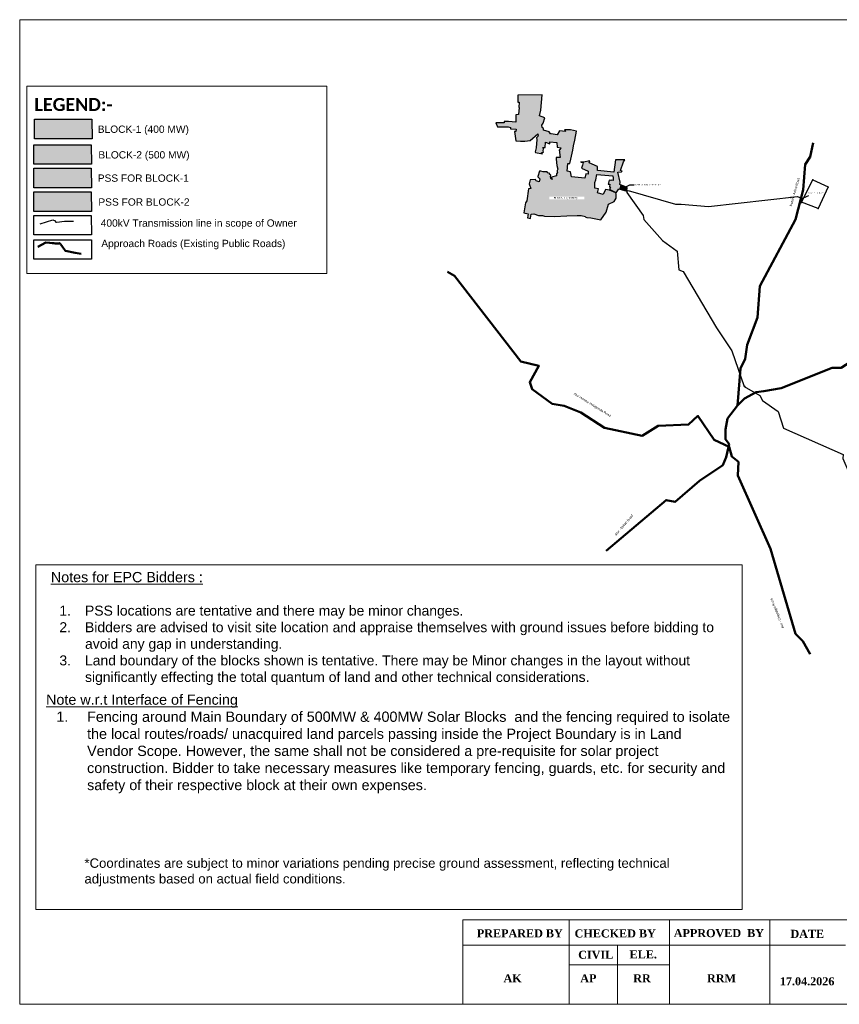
# Model space of a CAD drawing. Header units: metres. Extents: x 707191 to 771173, y 1679316 to 1721253.
# Tile 1 of 2: x 707191 to 742078, y 1679316 to 1721253. Entities that reach past the tile are written whole.
import ezdxf
from ezdxf import colors
from ezdxf.entities.mleader import LeaderData, LeaderLine
from ezdxf.math import Vec2, Vec3

# ---------------------------------------------------------------- set-up
doc = ezdxf.new("R2010")
doc.units = ezdxf.units.M
doc.header["$MEASUREMENT"] = 0
for name, color, linetype in [('500 MW_BLOCK', 7, 'Continuous'), ('FEATURE_LABEL', 7, 'Continuous'), ('Tamp', 7, 'Continuous'), ('title', 7, 'Continuous'), ('Unknown Area Type', 7, 'Continuous'), ('Unknown Line Type', 7, 'Continuous'), ('Unknown Point Feature', 7, 'Continuous')]:
    doc.layers.add(name, color=color, linetype=linetype)
doc.styles.add('MEIL', font='calibrib.ttf', dxfattribs={"height": 3})
doc.styles.get("Standard").update_dxf_attribs({"font": 'arial.ttf'})
doc.styles.add('style3', font='txt')

msp = doc.modelspace()

# ---------------------------------------------------------------- hatches: boundary and pattern name
at = {"true_color": 0x136734}
h = msp.add_hatch(color=116, dxfattribs=at)
h.dxf.hatch_style = 1
h.paths.add_polyline_path([(730814, 1716117), (730898, 1716503), (730643, 1716558), (730388, 1716564), (730423, 1716485), (730173, 1716526), (730064, 1716354), (729814, 1716390), (729780, 1716388), (729722, 1716483), (729482, 1716547), (729491, 1716625), (729438, 1716643), (729426, 1716656), (729417, 1716760), (729477, 1716851), (729538, 1717079), (729324, 1717156), (729374, 1717401), (729430, 1718057), (728401, 1718041), (728396, 1717745), (728452, 1717746), (728440, 1717519), (728450, 1717518), (728418, 1717210), (728308, 1717201), (728308, 1716890), (728001, 1716914), (727810, 1716917), (727812, 1716862), (727765, 1716858), (727452, 1716858), (727526, 1716684), (727981, 1716683), (728085, 1716666), (728087, 1716602), (728318, 1716595), (728312, 1716484), (728250, 1716484), (728316, 1716090), (728504, 1716084), (728690, 1716077), (728918, 1716102), (729242, 1716387), (729258, 1716331), (729243, 1716281), (729183, 1716224), (729200, 1716145), (729175, 1715799), (729134, 1715620), (729143, 1715600), (729441, 1715544), (729408, 1715596), (729490, 1715608), (729472, 1715667), (729494, 1715755), (729459, 1715813), (729561, 1715815), (729567, 1716042), (729756, 1715965), (729751, 1716048), (730061, 1716017), (730064, 1715822), (730220, 1715801), (730186, 1715699), (730160, 1715703), (730198, 1715379), (730023, 1715387), (730032, 1715319), (730055, 1715038), (730091, 1714893), (730071, 1714830), (730072, 1714770), (730078, 1714762), (730074, 1714700), (730043, 1714701), (730035, 1714607), (729834, 1714552), (729848, 1714496), (729850, 1714440), (729806, 1714486), (729791, 1714568), (729796, 1714635), (729758, 1714659), (729757, 1714667), (729747, 1714676), (729752, 1714705), (729662, 1714730), (729645, 1714776), (729603, 1714772), (729540, 1714772), (729468, 1714780), (729369, 1714795), (729321, 1714802), (729247, 1714580), (729241, 1714567), (729331, 1714476), (729305, 1714354), (729178, 1714384), (729151, 1714441), (728924, 1714433), (728877, 1714260), (728949, 1714063), (728844, 1714050), (728776, 1713536), (728728, 1713452), (728655, 1713021), (728838, 1712985), (728808, 1712810), (728937, 1712791), (728941, 1712795), (728969, 1712973), (729075, 1712991), (729280, 1712916), (729449, 1712908), (729530, 1712882), (729956, 1712872), (730487, 1712906), (730924, 1712920), (731085, 1712908), (731277, 1712875), (731262, 1712850), (731329, 1712832), (731507, 1712811), (731928, 1712723), (732152, 1713056), (732252, 1713395), (732496, 1713514), (732574, 1713645), (732576, 1713817), (732570, 1713883), (732300, 1713994), (732123, 1714026), (732031, 1713807), (731784, 1713874), (731822, 1714050), (731671, 1714081), (731678, 1714320), (731713, 1714436), (731763, 1714657), (732439, 1714605), (732450, 1714500), (732446, 1714398), (732363, 1714425), (732353, 1714403), (732281, 1714417), (732242, 1714247), (732309, 1714244), (732294, 1714141), (732334, 1714119), (732317, 1714078), (732304, 1714004), (732336, 1714000), (732505, 1713919), (732581, 1713885), (732693, 1714053), (732743, 1714037), (732773, 1714214), (732737, 1714229), (732746, 1714326), (732647, 1714754), (732802, 1714771), (732832, 1714807), (732765, 1714823), (732890, 1715199), (732946, 1715286), (732556, 1715283), (732481, 1714765), (731780, 1714833), (731786, 1714996), (731433, 1715152), (731455, 1715236), (731196, 1715180), (731075, 1715203), (731070, 1715182), (731170, 1715169), (731159, 1715111), (731142, 1715057), (731102, 1714935), (731393, 1714807), (731393, 1714668), (731289, 1714683), (731250, 1714502), (730680, 1714560), (730631, 1714778), (730488, 1714796), (730530, 1715133), (730609, 1715133), (730649, 1715315), (730735, 1715696), (730759, 1715876)])
h.paths.add_polyline_path([(729738, 1713606), (731227, 1713606), (731227, 1713722), (729738, 1713722)], flags=16)
h = msp.add_hatch(color=116, dxfattribs=at)
h.dxf.hatch_style = 1
h.paths.add_polyline_path([(710269, 1716184), (710268, 1717017), (707820, 1717017), (707821, 1716184)])
at = {"true_color": 0x293189}
h = msp.add_hatch(color=177, dxfattribs=at)
h.dxf.hatch_style = 1
h.paths.add_polyline_path([(707791, 1715930), (707793, 1715098), (710241, 1715098), (710239, 1715930)])
at = {"true_color": 0xf7f281}
h = msp.add_hatch(color=51, dxfattribs=at)
h.dxf.hatch_style = 1
h.paths.add_polyline_path([(707791, 1714925), (707793, 1714093), (710241, 1714093), (710239, 1714925)])
h = msp.add_hatch(color=51, dxfattribs=at)
h.dxf.hatch_style = 1
h.paths.add_polyline_path([(732773, 1714214), (732743, 1714037), (732967, 1713970), (732970, 1713978), (732975, 1713987), (732981, 1713996), (732988, 1714003), (732997, 1714009), (733006, 1714014), (733016, 1714018), (733026, 1714021), (733036, 1714022), (733045, 1714021), (733051, 1714100)])
h.paths.add_polyline_path([(733045, 1714021), (733036, 1714022), (733026, 1714021), (733016, 1714018), (733006, 1714014), (732997, 1714009), (732988, 1714003), (732981, 1713996), (732975, 1713987), (732970, 1713978), (732967, 1713970), (733040, 1713948)])
h.paths.add_polyline_path([(732755, 1714043), (733035, 1714043), (733035, 1714076), (732755, 1714076)], flags=24)
at = {"true_color": 0xed1f24}
h = msp.add_hatch(dxfattribs=at)
h.set_pattern_fill('ANSI31', color=240)
h.set_pattern_definition([(45, (21589.30306, 65948.09384), (-0.088388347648, 0.088388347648), [])])
h.paths.add_polyline_path([(707791, 1713922), (707793, 1713090), (710241, 1713090), (710239, 1713922)])

# ---------------------------------------------------------------- linework, layer by layer
msp.add_line((732773, 1714214), (732743, 1714037))
at = {"color": 7, "lineweight": 0}
msp.add_lwpolyline([(771128, 1721253), (707191, 1721253), (707191, 1679316), (771128, 1679316)], close=True, dxfattribs=at)
at = {"color": 7, "transparency": 33554559}
for points in [[(707820, 1717017), (710268, 1717017), (710269, 1716184), (707821, 1716184)], [(707791, 1715930), (710239, 1715930), (710241, 1715098), (707793, 1715098)], [(707791, 1714925), (710239, 1714925), (710241, 1714093), (707793, 1714093)], [(707791, 1713922), (710239, 1713922), (710241, 1713090), (707793, 1713090)], [(707791, 1712915), (710239, 1712915), (710241, 1712083), (707793, 1712083)], [(707794, 1711882), (710242, 1711882), (710243, 1711050), (707795, 1711050)]]:
    msp.add_lwpolyline(points, close=True, dxfattribs=at)
at = {"color": 3, "lineweight": 50}
for points in [[(740965, 1716013), (740845, 1715412), (740627, 1715091), (740546, 1714013), (740210, 1712749), (738692, 1709905), (738600, 1708569), (738159, 1707398), (738067, 1706804), (737866, 1706394), (737748, 1704825), (737316, 1704260), (737233, 1703805), (737233, 1703382), (737387, 1703180), (737262, 1702616), (737114, 1702278), (736123, 1701607), (735086, 1700711), (734705, 1700791), (732161, 1698634)], [(709801, 1711280), (709546, 1711319), (709139, 1711406), (709073, 1711500), (709057, 1711524), (709017, 1711580), (708948, 1711679), (708940, 1711689), (708932, 1711693), (708926, 1711699), (708920, 1711703), (708915, 1711706), (708910, 1711712), (708902, 1711717), (708896, 1711724), (708889, 1711728), (708886, 1711729), (708879, 1711728), (708871, 1711728), (708862, 1711727), (708742, 1711715), (708727, 1711719), (708826, 1711725), (708818, 1711727), (708808, 1711726), (708802, 1711723), (708790, 1711724), (708783, 1711722), (708773, 1711719), (708768, 1711721), (708761, 1711721), (708593, 1711731), (708582, 1711732), (708735, 1711717), (708727, 1711716), (708714, 1711718), (708707, 1711718), (708697, 1711716), (708478, 1711746), (708466, 1711748), (708659, 1711730), (708649, 1711731), (708646, 1711736), (708298, 1711758), (707964, 1711581)], [(725396, 1710517), (725703, 1710346), (728517, 1706688), (729294, 1706506), (728900, 1705810), (729002, 1705511), (729852, 1704892), (730374, 1704810), (731072, 1704520), (732084, 1703865), (733690, 1703530), (734364, 1703959), (735662, 1704005), (736063, 1704377), (736756, 1703359), (737390, 1703067), (737498, 1702652), (737785, 1702416), (737753, 1701843), (739147, 1698720), (740215, 1695099), (740528, 1694787), (740840, 1694225)], [(747335, 1708189), (744461, 1707816), (742355, 1706549), (742158, 1706431), (741776, 1706431), (739599, 1705564), (738865, 1705425), (738536, 1705385), (738040, 1705124), (737748, 1704825)]]:
    msp.add_lwpolyline(points, dxfattribs=at)
at = {"layer": 'Tamp', "lineweight": 0}
for p, q in [((726053, 1682914), (771128, 1682914)), ((730582, 1679316), (730582, 1682914)), ((734849, 1679316), (734849, 1682914)), ((739115, 1679316), (739115, 1682914)), ((707191, 1679316), (771128, 1679316))]:
    msp.add_line(p, q, dxfattribs=at)
for points in [[(707497, 1718416), (720260, 1718416), (720260, 1710437), (707497, 1710437)], [(707881, 1698037), (737944, 1698037), (737944, 1683351), (707881, 1683351)]]:
    msp.add_lwpolyline(points, close=True, dxfattribs=at)
for points in [[(726053, 1679316), (726053, 1682914)], [(726053, 1681833), (742345, 1681833)], [(732642, 1681833), (732642, 1679316)], [(730582, 1680993), (734849, 1680993)]]:
    msp.add_lwpolyline(points, dxfattribs=at)
at = {"layer": 'Unknown Area Type', "color": 7}
msp.add_lwpolyline([(728401, 1718041), (728396, 1717745), (728452, 1717746), (728440, 1717519), (728450, 1717518), (728418, 1717210), (728308, 1717201), (728308, 1716890), (728001, 1716914), (727810, 1716917), (727812, 1716862), (727765, 1716858), (727452, 1716858), (727526, 1716684), (727981, 1716683), (728085, 1716666), (728087, 1716602), (728318, 1716595), (728312, 1716484), (728250, 1716484), (728316, 1716090), (728504, 1716084), (728690, 1716077), (728918, 1716102), (729242, 1716387), (729258, 1716331), (729243, 1716281), (729183, 1716224), (729200, 1716145), (729175, 1715799), (729134, 1715620), (729143, 1715600), (729441, 1715544), (729408, 1715596), (729490, 1715608), (729472, 1715667), (729494, 1715755), (729459, 1715813), (729561, 1715815), (729567, 1716042), (729756, 1715965), (729751, 1716048), (730061, 1716017), (730064, 1715822), (730220, 1715801), (730186, 1715699), (730160, 1715703), (730198, 1715379), (730023, 1715387), (730032, 1715319), (730055, 1715038), (730091, 1714893), (730071, 1714830), (730072, 1714770), (730078, 1714762), (730074, 1714700), (730043, 1714701), (730035, 1714607), (729834, 1714552), (729848, 1714496), (729850, 1714440), (729806, 1714486), (729791, 1714568), (729796, 1714635), (729758, 1714659), (729757, 1714667), (729747, 1714676), (729752, 1714705), (729662, 1714730), (729645, 1714776), (729603, 1714772), (729540, 1714772), (729468, 1714780), (729369, 1714795), (729321, 1714802), (729247, 1714580), (729241, 1714567), (729331, 1714476), (729305, 1714354), (729178, 1714384), (729151, 1714441), (728924, 1714433), (728877, 1714260), (728949, 1714063), (728844, 1714050), (728776, 1713536), (728728, 1713452), (728655, 1713021), (728838, 1712985), (728808, 1712810), (728937, 1712791), (728941, 1712795), (728969, 1712973), (729075, 1712991), (729280, 1712916), (729449, 1712908), (729530, 1712882), (729956, 1712872), (730487, 1712906), (730924, 1712920), (731085, 1712908), (731277, 1712875), (731262, 1712850), (731329, 1712832), (731507, 1712811), (731928, 1712723), (732152, 1713056), (732252, 1713395), (732496, 1713514), (732574, 1713645), (732576, 1713817), (732570, 1713883), (732300, 1713994), (732123, 1714026), (732031, 1713807), (731784, 1713874), (731822, 1714050), (731671, 1714081), (731678, 1714320), (731713, 1714436), (731763, 1714657), (732439, 1714605), (732450, 1714500), (732446, 1714398), (732363, 1714425), (732353, 1714403), (732281, 1714417), (732242, 1714247), (732309, 1714244), (732293, 1714137), (732294, 1714141), (732334, 1714119), (732317, 1714078), (732304, 1714004), (732336, 1714000), (732506, 1713918), (732581, 1713885), (732693, 1714053), (733040, 1713948), (733051, 1714100), (732737, 1714229), (732746, 1714326), (732647, 1714754), (732802, 1714771), (732832, 1714807), (732765, 1714823), (732890, 1715199), (732946, 1715286), (732556, 1715283), (732481, 1714765), (731780, 1714833), (731786, 1714996), (731433, 1715152), (731455, 1715236), (731196, 1715180), (731075, 1715203), (731070, 1715182), (731170, 1715169), (731159, 1715111), (731142, 1715057), (731102, 1714935), (731393, 1714807), (731393, 1714668), (731289, 1714683), (731250, 1714502), (730680, 1714560), (730631, 1714778), (730488, 1714796), (730530, 1715133), (730609, 1715133), (730649, 1715315), (730735, 1715696), (730759, 1715876), (730814, 1716117), (730898, 1716503), (730643, 1716558), (730388, 1716564), (730423, 1716485), (730173, 1716526), (730064, 1716354), (729814, 1716390), (729780, 1716388), (729722, 1716483), (729482, 1716547), (729491, 1716625), (729438, 1716643), (729426, 1716656), (729417, 1716760), (729477, 1716851), (729538, 1717079), (729324, 1717156), (729374, 1717401), (729430, 1718057), (728401, 1718041)], close=True, dxfattribs=at)
at = {"layer": 'Unknown Area Type', "color": 1, "true_color": 0xff0000}
msp.add_lwpolyline([(740948, 1714438), (741600, 1714129), (741176, 1713209), (740473, 1713478), (740948, 1714438)], close=True, dxfattribs=at)
at = {"layer": 'Unknown Area Type', "color": 12, "true_color": 0xe01818}
for p in [(740020, 1713685, -999999), (738064, 1705634, -999999)]:
    msp.add_point(p, dxfattribs=at)
at = {"layer": 'Unknown Line Type', "color": 2, "true_color": 0xffff00}
for points in [[(733038, 1713947), (733037, 1713890), (733735, 1712913), (733759, 1712742), (734548, 1711852), (735183, 1711388), (735245, 1710597), (735436, 1710535), (736850, 1708131), (737502, 1707142), (738028, 1705635), (738701, 1705253), (738816, 1705027), (739479, 1704563), (739706, 1703858), (742246, 1702739), (742227, 1702568), (743307, 1700067), (743729, 1697742), (744081, 1697332), (744148, 1697333)], [(733045, 1713963), (733092, 1713973), (735108, 1713389), (735346, 1713393), (736516, 1713290), (740302, 1713721), (740492, 1713637), (740705, 1713740), (740775, 1713771)], [(708065, 1712561), (708608, 1712723), (708629, 1712709), (708666, 1712698), (708680, 1712693), (708689, 1712687), (708695, 1712681), (708684, 1712694), (708693, 1712680), (708731, 1712636), (708738, 1712631), (708744, 1712624), (708751, 1712622), (708762, 1712622), (708770, 1712624), (709098, 1712666), (709098, 1712666), (709474, 1712673)]]:
    msp.add_lwpolyline(points, dxfattribs=at)
at = {"layer": 'Unknown Point Feature'}
for p in [(740948, 1714434, -999999), (741600, 1714124, -999999), (740472, 1713473, -999999), (741177, 1713208, -999999)]:
    msp.add_point(p, dxfattribs=at)

# ---------------------------------------------------------------- texts
at = {"char_height": 100, "attachment_point": 1}
for s, width, insert, rotation in [('Bellari - Adoni Road', 1574.43, (739961, 1713324), 74.3269), ('Alur Honnur Holagunda Road', 1939.94, (730812, 1705380), 328.2557), ('Alur - Bellari Road', 1574.43, (732503, 1699325), 49.7385), ('Alur - Chippagiri Road', 1574.43, (739638, 1695306), 111.4843)]:
    msp.add_mtext_dynamic_manual_height_columns(s, width=width, gutter_width=1, heights=[0], dxfattribs=dict(at, insert=insert, rotation=rotation))
at = {"insert": (709948, 1685530), "char_height": 400, "width": 27495.96, "attachment_point": 1}
msp.add_mtext('*Coordinates are subject to minor variations pending precise ground assessment, reflecting technical adjustments based on actual field conditions.\\P', dxfattribs=at)
at = {"layer": '500 MW_BLOCK', "color": 7, "lineweight": 0, "attachment_point": 1}
for s, width, gutter_width, heights, insert, char_height in [('\\pxi-1.5,l3,qj;{\\H1.2x;\\L\\C240;\\c2367469;Notes for EPC Bidders :\\P\\f@Arial Unicode MS|b0|i0|c0|p34;\\H0.97223x;\\l\\C256; \\P\\pi-3,l5.5,q*,t5.5;1.^IPSS locations are tentative and there may be minor changes.\\P2.^IBidders are advised to visit site location and appraise themselves with ground issues before bidding to avoid any gap in understanding.\\P3.^ILand boundary of the blocks shown is tentative. There may be Minor changes in the layout without significantly effecting the total quantum of land and other technical\\~considerations.}', 29361.82, 1818, [0], (707972, 1697731), 363.53), ('{\\L\\C240;\\c2367469;Note w.r.t Interface of Fencing\\P\\pxi-3,l4,t4;\\f@Arial Unicode MS|b0|i0|c0|p34;\\l\\C256;1.^IFencing around Main Boundary of 500MW & 400MW Solar Blocks  and the fencing required to isolate the local routes/roads/ unacquired land parcels passing inside the Project Boundary is in Land Vendor Scope. However, the same shall not be considered a pre-requisite for solar project construction. Bidder to take necessary measures like temporary fencing, guards, etc. for security and safety of their respective block at their own expenses.}', 29056.76, 2181, [8041], (708315, 1692511), 436.236)]:
    msp.add_mtext_dynamic_manual_height_columns(s, width=width, gutter_width=gutter_width, heights=heights, dxfattribs=dict(at, insert=insert, char_height=char_height))
at = {"layer": 'FEATURE_LABEL', "color": 7}
for s, height, p in [('PSS FOR BLOCK-1', 21.46, (732761, 1714049)), ('Kurnool-IV Tentative GSS', 45, (740753, 1713857))]:
    msp.add_text(s, height=height, dxfattribs=at).set_placement(p)
at = {"layer": 'FEATURE_LABEL', "color": 1, "true_color": 0xff0000}
msp.add_text('      BLOCK- 1  (400 MW)', height=75, dxfattribs=at).set_placement((729758, 1713626))
at = {"layer": 'Tamp', "lineweight": 0, "char_height": 341.8, "attachment_point": 1, "style": 'style3'}
for s, insert, width in [('{\\fTimes New Roman|b1|i0|c0|p18;PREPARED BY }', (726650, 1682510), 3998.47), ('{\\fTimes New Roman|b1|i0|c0|p18;CHECKED BY }', (730811, 1682505), 4221.9), ('{\\fTimes New Roman|b1|i0|c0|p18;APPROVED  BY }', (735031, 1682520), 4221.9), ('{\\fTimes New Roman|b1|i0|c0|p18;DATE}', (739999, 1682489), 88.36), ('{\\fTimes New Roman|b1|i0|c0|p18;CIVIL }', (730965, 1681598), 4221.9), ('{\\fTimes New Roman|b1|i0|c0|p18;ELE. }', (733152, 1681612), 4221.9), ('{\\fTimes New Roman|b1|i0|c0|p18;AK}', (727784, 1680595), 1019.67), ('{\\fTimes New Roman|b1|i0|c0|p18;AP}', (731052, 1680595), 1019.67), ('{\\fTimes New Roman|b1|i0|c0|p18;RR}', (733308, 1680595), 1019.67), ('{\\fTimes New Roman|b1|i0|c0|p18;RRM}', (736446, 1680595), 1019.67), ('{\\fTimes New Roman|b1|i0|c0|p18;17.04.2026}', (739547, 1680468), 4221.9)]:
    msp.add_mtext(s, dxfattribs=dict(at, insert=insert, width=width))
at = {"layer": 'title', "color": 0, "lineweight": 0, "style": 'MEIL'}
msp.add_text('LEGEND:-', height=551.7, dxfattribs=at).set_placement((707818, 1717365))
at = {"layer": 'title', "color": 0, "lineweight": 0}
for s, p in [('BLOCK-1 (400 MW)', (710513, 1716434, 2388)), ('BLOCK-2 (500 MW)', (710540, 1715341, 2388)), ('PSS FOR BLOCK-1', (710513, 1714350, 2388)), ('PSS FOR BLOCK-2', (710540, 1713332, 2388)), ('400kV Transmission line in scope of Owner', (710640, 1712437, 2388)), ('Approach Roads (Existing Public Roads)', (710665, 1711567, 2388))]:
    msp.add_text(s, height=310.53, dxfattribs=at).set_placement(p)

# ---------------------------------------------------------------- leaders
ml = msp.add_multileader_mtext('Standard')
ml.set_content('15°29\'34.86"N, 77°10\'17.51"E', color=256)
ml.set_leader_properties()
ml.build(insert=Vec2(0, 0))
ml.multileader.update_dxf_attribs({"text_right_attachment_type": 6, "dogleg_length": 1, "arrow_head_size": 60})
ctx = ml.context
ctx.base_point, ctx.char_height, ctx.arrow_head_size, ctx.landing_gap_size, ctx.plane_origin = Vec3(733344, 1714219), 65, 60, 0.09, Vec3(734670, 1714457)
ctx.right_attachment = 6
notes = []
notes.append((ctx, [(1, (1, 1, 0), (733167, 1714219), (1, 0), 176, [(0, [(732902, 1714098)], 0, [])])]))
ctx.mtext.insert, ctx.mtext.flow_direction = Vec3(733344, 1714258), 5
for ctx, leaders in notes:
    for number, flags, end, landing, length, lines in leaders:
        leader = LeaderData()
        leader.index, (leader.has_last_leader_line, leader.has_dogleg_vector, leader.attachment_direction) = number, flags
        leader.last_leader_point, leader.dogleg_vector, leader.dogleg_length = Vec3(end), Vec3(landing), length
        for number, points, colour, breaks in lines:
            line = LeaderLine()
            line.index, line.vertices, line.color, line.breaks = number, Vec3.list(points), colors.encode_raw_color(colour), breaks
            leader.lines.append(line)
        ctx.leaders.append(leader)

doc.saveas('drawing.dxf')
